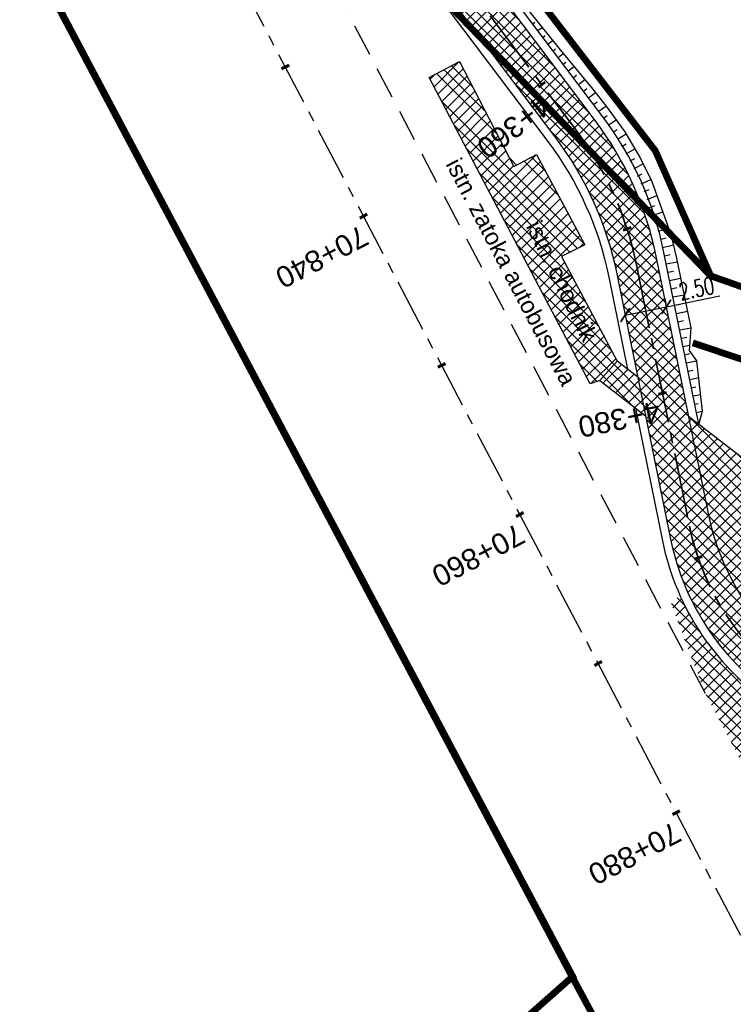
# Model space of a CAD drawing. Header units: metres. Extents: x 7529682 to 7533751, y 5721195 to 5727842.
# Tile 4 of 210: x 7531718 to 7531760, y 5723894 to 5723952. Entities that reach past the tile are written whole.
import ezdxf

# ---------------------------------------------------------------- set-up
doc = ezdxf.new("R2010")
doc.units = ezdxf.units.M
doc.header["$PDMODE"] = 1
doc.header["$PDSIZE"] = 0.3
for name, pattern in [('817-dzialki-09-05-04$0$HIDDEN', [0.375, 0.25, -0.125]), ('ACAD_ISO05W100', [33, 24, -3, 0, -3, 0, -3]), ('CENTER', [50.800000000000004, 31.75, -6.35, 6.35, -6.35]), ('CENTER2', [28.575000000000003, 19.05, -3.175, 3.175, -3.175]), ('HIDDEN', [9.524999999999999, 6.35, -3.175])]:
    doc.linetypes.add(name, pattern=pattern)
for name, color, linetype in [('C-DROGI-SYTUACJA', 7, 'Continuous'), ('C-DROGI-SYTUACJA-ETYKIETY', 7, 'Continuous'), ('D-hatch-chodniki', 221, 'Continuous'), ('D-hatch-zieleńce', 102, 'Continuous'), ('D-pobocza', 60, 'Continuous'), ('D-rowy', 160, 'Continuous'), ('D-skarpa', 2, 'Continuous'), ('D-skarpa-kreskowanie', 2, 'Continuous'), ('D-wymiary', 1, 'Continuous')]:
    doc.layers.add(name, color=color, linetype=linetype)
for name, color, linetype, lineweight, true_color in [('D-ewidencja-numery', 7, 'Continuous', 50, 0x40ff00), ('D-hatch-ciag-pieszo-rowerowy', 7, 'Continuous', 13, 0xff9f80), ('D-LR-etap-III', 7, '817-dzialki-09-05-04$0$HIDDEN', 50, 0x00008f)]:
    doc.layers.add(name, color=color, linetype=linetype, lineweight=lineweight, true_color=true_color)
for name, color, linetype, lineweight in [('D-krawędzie', 3, 'Continuous', 30), ('D-obrzeża', 2, 'Continuous', 30), ('D-opisy', 2, 'Continuous', 30), ('D-oś', 10, 'CENTER', 30), ('D-pas-drogowy', 7, 'ACAD_ISO05W100', 50)]:
    doc.layers.add(name, color=color, linetype=linetype, lineweight=lineweight)
doc.layers.add('poprzeczki', color=7, linetype='Continuous', true_color=0x0000c7)
doc.styles.add('DIMTEXT', font='simplex.shx', dxfattribs={"width": 0.7})
doc.styles.get("Standard").update_dxf_attribs({"font": 'arial.ttf'})
doc.dimstyles.new('500', dxfattribs={"dimtxt": 1, "dimasz": 0.6999999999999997, "dimexe": 0.2, "dimexo": 0.5, "dimgap": 0.2, "dimtad": 1, "dimrnd": 0.005, "dimzin": 0, "dimdsep": 46, "dimtxsty": 'DIMTEXT', "dimblk": 'ARCHTICK', "dimcen": 0, "dimclrd": 256, "dimclre": 256, "dimclrt": 2, "dimadec": 5, "dimazin": 0, "dimtfac": 1, "dimtofl": 0, "dimtmove": 0, "dimatfit": 3, "dimfxl": 1, "dimtolj": 1, "dimtzin": 0, "dimlwd": -1, "dimlwe": -1, "dimarcsym": 0})
pattern_1 = [(45, (0, 0), (-0.3367596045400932, 0.3367596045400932), []), (135, (0, 0), (-0.3367596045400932, -0.3367596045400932), [])]

# ---------------------------------------------------------------- blocks, each defined once
blk = doc.blocks.new('AeccTickLine')
at = {"color": 0, "linetype": 'ByBlock', "lineweight": -2}
blk.add_line((0, 1), (-3.673819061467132e-16, -1), dxfattribs=at)
blk = doc.blocks.new('_ArchTick')
at = {"color": 0, "linetype": 'ByBlock', "const_width": 0.15}
blk.add_lwpolyline([(-0.5, -0.5), (0.5, 0.5)], dxfattribs=at)
blk = doc.blocks.new('*D91')
at = {"layer": 'D-wymiary', "linetype": 'ByBlock', "transparency": 16777216}
for p, q in [((7531755.954476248, 5723935.422690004), (7531756.014193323, 5723935.128693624)), ((7531756.054004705, 5723934.932696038), (7531759.222632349, 5723935.576313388)), ((7531753.50450642, 5723934.925047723), (7531753.564223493, 5723934.631051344)), ((7531753.604034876, 5723934.435053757), (7531756.054004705, 5723934.932696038))]:
    blk.add_line(p, q, dxfattribs=at)
at = {"layer": 'Defpoints', "color": 0, "linetype": 'ByBlock', "transparency": 16777216}
for p in [(7531753.604034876, 5723934.435053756), (7531756.054004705, 5723934.932696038), (7531756.054004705, 5723934.932696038)]:
    blk.add_point(p, dxfattribs=at)
at = {"layer": 'D-wymiary', "linetype": 'ByBlock', "transparency": 16777216, "xscale": 0.6999999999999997, "yscale": 0.6999999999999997, "zscale": 0.6999999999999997}
for p, rotation in [((7531756.054004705, 5723934.932696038), 11.48181524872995), ((7531753.604034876, 5723934.435053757), 191.4818152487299)]:
    blk.add_blockref('_ArchTick', p, dxfattribs=dict(at, rotation=rotation))
at = {"layer": 'D-wymiary', "color": 2, "linetype": 'ByBlock', "transparency": 16777216, "insert": (7531757.841974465, 5723936.010166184), "char_height": 1, "attachment_point": 5, "rotation": 11.481815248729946, "style": 'DIMTEXT'}
blk.add_mtext('\\A1;2.50', dxfattribs=at)

msp = doc.modelspace()

# ---------------------------------------------------------------- hatches: boundary and pattern name
at = {"layer": 'D-hatch-chodniki', "true_color": 0x6e6e6e}
h = msp.add_hatch(dxfattribs=at)
h.set_pattern_fill('ANSI37', color=8, scale=0.15, style=0)
h.set_pattern_definition(pattern_1)
h.paths.add_polyline_path([(7531752.09, 5723930.54), (7531753.12, 5723931.7), (7531749.82, 5723937.91), (7531751.21, 5723938.61), (7531748.33, 5723943.96), (7531747, 5723943.26), (7531743.769999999, 5723949.5), (7531741.96, 5723948.55), (7531741.958697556, 5723948.549316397), (7531751.519999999, 5723930.35)])
at = {"layer": 'D-hatch-chodniki'}
h = msp.add_hatch(dxfattribs=at)
h.set_pattern_fill('ANSI37', color=256, scale=0.15, style=0)
h.set_pattern_definition(pattern_1)
h.paths.add_polyline_path([(7531754.352047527, 5723930.752471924), (7531753.12, 5723931.7), (7531752.09, 5723930.54), (7531754.818989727, 5723928.453643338)])
at = {"layer": 'D-hatch-ciag-pieszo-rowerowy'}
h = msp.add_hatch(dxfattribs=at)
h.set_pattern_fill('ANSI37', color=256, scale=0.15, style=0)
h.set_pattern_definition(pattern_1)
h.paths.add_polyline_path([(7531754.352047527, 5723930.752471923), (7531754.818989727, 5723928.453643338), (7531757.839022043, 5723926.144779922), (7531757.375388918, 5723928.427317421)])
h.paths.add_polyline_path([(7531731.714514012, 5723966.987520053), (7531733.968355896, 5723968.068213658), (7531731.88503071, 5723972.032321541), (7531724.978602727, 5723985.1787061), (7531720.608718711, 5723993.496779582), (7531717.725285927, 5723993.613384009), (7531728.065759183, 5723973.930294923)])
h = msp.add_hatch(dxfattribs=at)
h.set_pattern_fill('ANSI37', color=256, scale=0.15, style=0)
h.set_pattern_definition(pattern_1)
h.paths.add_polyline_path([(7531742.139793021, 5723956.760110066, 0.04859652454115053), (7531739.516334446, 5723959.616805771), (7531737.42308268, 5723961.493172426, -0.08906008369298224), (7531733.076127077, 5723967.067314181), (7531732.83519037, 5723967.524872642), (7531731.714514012, 5723966.987520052), (7531732.083020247, 5723966.286334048, 0.08926204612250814), (7531736.437438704, 5723960.698005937), (7531738.591307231, 5723958.76730312, -0.04859652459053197), (7531741.214765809, 5723955.910607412), (7531749.478981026, 5723944.943053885, -0.1118001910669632), (7531753.105729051, 5723936.888290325), (7531754.352047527, 5723930.752471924), (7531755.863718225, 5723929.589894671), (7531754.274373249, 5723937.41448553, 0.1118001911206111), (7531750.647625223, 5723945.469249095)])
h.paths.add_polyline_path([(7531743.064820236, 5723957.609612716, 0.04859652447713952), (7531740.441361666, 5723960.466308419), (7531738.436547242, 5723962.263400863, -0.08926204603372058), (7531734.082128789, 5723967.851728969), (7531733.9683559, 5723968.068213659), (7531732.83519037, 5723967.524872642), (7531733.076127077, 5723967.067314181, 0.08906008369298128), (7531737.42308268, 5723961.493172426), (7531739.516334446, 5723959.616805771, -0.04859652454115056), (7531742.139793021, 5723956.760110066), (7531750.647625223, 5723945.469249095, -0.1118001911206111), (7531754.274373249, 5723937.41448553), (7531755.863718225, 5723929.589894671), (7531757.375388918, 5723928.427317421), (7531755.443017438, 5723937.940680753, 0.1118001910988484), (7531751.816269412, 5723945.995444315)])
h = msp.add_hatch(dxfattribs=at)
h.set_pattern_fill('ANSI37', color=256, scale=0.15, style=0)
h.set_pattern_definition(pattern_1)
h.paths.add_polyline_path([(7531771.440016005, 5723908.920981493), (7531768.694719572, 5723910.709025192), (7531776.05, 5723897.899999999, 0.05845290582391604), (7531779.209856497, 5723899.329744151, 0.01148852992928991), (7531779.63, 5723899.619999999), (7531779.17, 5723900.36), (7531775.24, 5723902.28)])
h.paths.add_polyline_path([(7531777.818070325, 5723904.766880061), (7531771.440016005, 5723908.920981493), (7531775.24, 5723902.28), (7531779.17, 5723900.36), (7531779.642327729, 5723899.600168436, 0.0259999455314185), (7531780.89415394, 5723900.508946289), (7531779.425246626, 5723903.067009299, 0.1186133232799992)])
h.paths.add_polyline_path([(7531768.694719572, 5723910.709025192), (7531765.060392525, 5723913.076104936, -0.2009158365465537), (7531758.546985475, 5723922.65936657), (7531757.839022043, 5723926.144779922), (7531754.818989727, 5723928.453643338), (7531756.305395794, 5723921.135836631, 0.2009158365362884), (7531762.818802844, 5723911.552574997), (7531767.399102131, 5723908.569372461, -0.1186133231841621), (7531773.827807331, 5723901.769889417)])
at = {"layer": 'D-hatch-zieleńce'}
h = msp.add_hatch(dxfattribs=at)
h.set_pattern_fill('ANSI37', color=256, scale=0.15, style=0)
h.set_pattern_definition(pattern_1)
h.paths.add_polyline_path([(7531762.559999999, 5723924.44), (7531757.375388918, 5723928.42731742), (7531758.546985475, 5723922.659366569, 0.2009158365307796), (7531765.060392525, 5723913.076104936), (7531771.440016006, 5723908.920981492), (7531770.217381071, 5723911.057699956), (7531768.457671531, 5723914.133028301), (7531764.930667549, 5723920.29694062)])
h = msp.add_hatch(dxfattribs=at)
h.set_pattern_fill('ANSI37', color=256, scale=0.15, style=0)
h.set_pattern_definition(pattern_1)
h.paths.add_polyline_path([(7531767.126221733, 5723908.150401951), (7531762.545922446, 5723911.133604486, -0.1444716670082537), (7531756.849707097, 5723917.807293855), (7531756.345024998, 5723917.293551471), (7531757.203932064, 5723914.9877325), (7531758.38, 5723911.96), (7531762.07, 5723904.95), (7531764.701193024, 5723901.632652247), (7531765.534786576, 5723900.71437681), (7531765.925407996, 5723900.422346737), (7531768.469999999, 5723898.52), (7531768.874576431, 5723898.382271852), (7531770.82, 5723897.72), (7531771.668951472, 5723897.66540505), (7531772.744661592, 5723897.59622755), (7531773.929999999, 5723897.52), (7531775.55928502, 5723897.750484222), (7531773.394209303, 5723901.520905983, 0.118613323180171)])

# ---------------------------------------------------------------- linework, layer by layer
at = {"layer": 'C-DROGI-SYTUACJA', "color": 10, "linetype": 'CENTER2', "lineweight": 35, "ltscale": 0.2}
msp.add_lwpolyline([(7531614.256663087, 5724194.442743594, -0.04259237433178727), (7531617.002724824, 5724190.14299819), (7531641.086772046, 5724144.244027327, -0.04226225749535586), (7531643.052354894, 5724139.578765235), (7531645.974061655, 5724130.590306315, 0.04489876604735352), (7531648.087837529, 5724125.646197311), (7531669.362691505, 5724086.1178688), (7531687.570882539, 5724053.485485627), (7531733.076127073, 5723967.06731419, 0.08906008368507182), (7531737.423082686, 5723961.49317242), (7531739.516334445, 5723959.616805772, -0.04859652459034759), (7531742.139793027, 5723956.760110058), (7531750.647625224, 5723945.469249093, -0.1118001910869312), (7531754.274373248, 5723937.414485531), (7531757.426190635, 5723921.897601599, 0.2009158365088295), (7531763.939597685, 5723912.314339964), (7531771.973882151, 5723907.081516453, -0.1312281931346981), (7531777.150318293, 5723901.326672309), (7531783.375044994, 5723889.119926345)], format="xyb", dxfattribs=at)
at = {"layer": 'D-ewidencja-numery', "color": 12, "ltscale": 15, "true_color": 0xc70000}
msp.add_lwpolyline([(7531477.292992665, 5724465.831467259), (7531500.996290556, 5724421.112506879), (7531512.121834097, 5724400.549045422), (7531513.78163794, 5724396.757451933), (7531526.32, 5724379.39), (7531566.783642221, 5724302.73628205), (7531612.277141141, 5724225.610079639), (7531620.492868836, 5724210.547642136), (7531631.578040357, 5724196.257865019), (7531653.484221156, 5724152.433527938), (7531661.150970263, 5724128.493551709), (7531673.881448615, 5724101.186377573), (7531684.690667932, 5724081.184137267), (7531699.212076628, 5724051.170357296), (7531704.034088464, 5724040.583605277), (7531703.912935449, 5724037.170021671), (7531736.419851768, 5723969.232086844), (7531738.285051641, 5723967.699360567), (7531742.180915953, 5723962.34642834), (7531744.286141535, 5723958.615526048), (7531755.393260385, 5723944.192617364), (7531758.690000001, 5723936.76), (7531758.690000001, 5723936.76)], dxfattribs=at)
at = {"layer": 'D-krawędzie', "linetype": 'HIDDEN', "ltscale": 0.3, "flags": 128}
msp.add_lwpolyline([(7531758.38, 5723911.96), (7531735.13, 5723956.19)], dxfattribs=at)
at = {"layer": 'D-krawędzie', "color": 7, "ltscale": 0.3, "flags": 128}
for points in [[(7531741.96, 5723948.55), (7531743.769999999, 5723949.5), (7531747, 5723943.26), (7531748.33, 5723943.96), (7531751.21, 5723938.61), (7531749.82, 5723937.91), (7531753.12, 5723931.7)], [(7531752.09, 5723930.54), (7531751.519999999, 5723930.35), (7531741.958697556, 5723948.549316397)], [(7531752.09, 5723930.54), (7531753.12, 5723931.7)]]:
    msp.add_lwpolyline(points, dxfattribs=at)
at = {"layer": 'D-krawędzie', "ltscale": 0.3, "flags": 128}
msp.add_lwpolyline([(7531757.375388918, 5723928.42731742), (7531762.559999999, 5723924.44), (7531764.930667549, 5723920.29694062), (7531768.457671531, 5723914.133028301), (7531770.217381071, 5723911.057699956), (7531771.440016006, 5723908.920981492)], dxfattribs=at)
at = {"layer": 'D-LR-etap-III', "ltscale": 10, "flags": 128}
msp.add_lwpolyline([(7531750.474471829, 5723895.103125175, 0.4, 0.4, 0), (7531750.505, 5723895.13, 0.4, 0.4, 0), (7531682.71, 5724022.92, 0.4, 0.4, 0), (7531619.177023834, 5724147.203692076, 0.4, 0.4, 0), (7531592.308960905, 5724198.48863389, 0.4, 0.4, 0), (7531553.263875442, 5724272.918564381, 0.4, 0.4, 0), (7531504.019999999, 5724366.79, 0.4, 0.4, 0), (7531482.09, 5724407.62, 0.4, 0.4, 0), (7531412.350402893, 5724541.182759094, 0.4, 0.4, 0), (7531388.463669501, 5724586.929768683, 0.4, 0.4, 0), (7531345.12, 5724669.94, 0.4, 0.4, 0), (7531127.66, 5725081.67, 0.4, 0.4, 0), (7531059.253139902, 5725211.040795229, 0.4, 0.4, 0), (7531008.007244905, 5725307.953830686, 0.4, 0.4, 0), (7530964.181635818, 5725390.835555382, 0.4, 0.4, 0), (7530914.557354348, 5725484.683561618, 0.4, 0.4, 0), (7530865.243241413, 5725577.493975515, 0.4, 0.4, 0), (7530840.085257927, 5725624.058651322, 0.4, 0.4, 0), (7530802.559525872, 5725694.924584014, 0.4, 0.4, 0), (7530755.54, 5725787.51, 0.4, 0.4, 0), (7530708.717810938, 5725876.303221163, 0.4, 0.4, 0), (7530695.12, 5725902.09, 0.4, 0.4, 0), (7530642.91397006, 5726001.07839487, 0.4, 0.4, 0), (7530634.934723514, 5726016.146615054, 0.4, 0.4, 0), (7530610.820000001, 5726061.929999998, 0.4, 0.4, 0), (7530610.820000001, 5726061.929999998, 0.4, 0.4, 0), (7530607.21, 5726063.51, 0.4, 0.4, 0), (7530597.42, 5726080.68, 0.4, 0.4, 0), (7530591.16, 5726088.44, 0.4, 0.4, 0), (7530581.28, 5726107.21, 0.4, 0.4, 0), (7530571.29, 5726130.56, 0.4, 0.4, 0), (7530549.554994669, 5726171.527317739, 0.4, 0.4, 0), (7530531.014309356, 5726206.473807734, 0.4, 0.4, 0), (7530516.461208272, 5726236.016618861, 0.4, 0.4, 0), (7530500.798929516, 5726266.141265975, 0.4, 0.4, 0), (7530491.349999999, 5726283.94, 0.4, 0.4, 0), (7530482.4, 5726303.41, 0.4, 0.4, 0), (7530482.4, 5726303.41, 0.4, 0.4, 0), (7530450.41, 5726357.28, 0.4, 0.4, 0), (7530397.759396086, 5726458.499907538, 0.4, 0.4, 0), (7530334.707815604, 5726583.664702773, 0.4, 0.4, 0), (7530303.939274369, 5726645.167943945, 0.4, 0.4, 0), (7530300.509779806, 5726651.777515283, 0.4, 0.4, 0), (7530289.213532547, 5726671.966724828, 0.4, 0.4, 0), (7530281.54, 5726685.57, 0.4, 0.4, 0), (7530261.37085633, 5726724.163374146, 0.4, 0.4, 0), (7530254.03, 5726738.21, 0.4, 0.4, 0), (7530197.219999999, 5726845.06, 0.4, 0.4, 0), (7530194.71, 5726849.15, 0.4, 0.4, 0), (7530195.92, 5726850.75, 0.4, 0.4, 0), (7530170.546669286, 5726892.961489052, 0.4, 0.4, 0), (7530143.174718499, 5726945.065838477, 0.4, 0.4, 0), (7530105.059999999, 5727018.32, 0.4, 0.4, 0), (7530100.059999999, 5727027.16, 0.4, 0.4, 0), (7530062.318670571, 5727099.625398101, 0.4, 0.4, 0), (7530015.378537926, 5727189.420463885, 0.4, 0.4, 0), (7529983.207960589, 5727250.206596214, 0.4, 0.4, 0), (7529953.284293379, 5727306.74720398, 0.4, 0.4, 0), (7529900.67053443, 5727406.15903814, 0.4, 0.4, 0), (7529890.630239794, 5727425.131178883, 0.4, 0.4, 0), (7529875.155383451, 5727454.426350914, 0.4, 0.4, 0), (7529857.560096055, 5727487.787346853, 0.4, 0.4, 0), (7529835.194401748, 5727530.19312405, 0.4, 0.4, 0), (7529811.740544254, 5727574.662079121, 0.4, 0.4, 0), (7529792.101859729, 5727611.922638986, 0.4, 0.4, 0), (7529768.066117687, 5727657.469613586, 0.4, 0.4, 0), (7529755.210566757, 5727682.131373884, 0.4, 0.4, 0), (7529753.309999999, 5727681.13, 0.4, 0.4, 0), (7529739.21, 5727707.77, 0.4, 0.4, 0), (7529735.394745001, 5727711.251990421, 0.4, 0.4, 0), (7529725.42, 5727730.2, 0.4, 0.4, 0), (7529723.55, 5727729.88, 0.4, 0.4, 0), (7529695.566668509, 5727782.932080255, 0.4, 0.4, 0), (7529717.67971874, 5727794.024357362, 0.4, 0.4, 0), (7529736.274870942, 5727758.647400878, 0.4, 0.4, 0), (7529736.274870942, 5727758.647400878, 0.4, 0.4, 0), (7529744.511003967, 5727750.406106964, 0.4, 0.4, 0), (7529744.511003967, 5727750.406106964, 0.4, 0.4, 0), (7529750.282568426, 5727738.549848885, 0.4, 0.4, 0), (7529777.108510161, 5727687.569424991, 0.4, 0.4, 0), (7529796.51537536, 5727651.329932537, 0.4, 0.4, 0), (7529814.937945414, 5727616.793170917, 0.4, 0.4, 0), (7529839.006722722, 5727572.303976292, 0.4, 0.4, 0), (7529860.617626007, 5727532.509108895, 0.4, 0.4, 0), (7529882.348967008, 5727491.504261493, 0.4, 0.4, 0), (7529904.865139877, 5727449.096370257, 0.4, 0.4, 0), (7529920.747384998, 5727418.884773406, 0.4, 0.4, 0), (7529946.676504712, 5727368.547487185, 0.4, 0.4, 0), (7529972.024701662, 5727320.573310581, 0.4, 0.4, 0), (7529987.740014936, 5727290.153392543, 0.4, 0.4, 0), (7529996.497385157, 5727273.661630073, 0.4, 0.4, 0), (7530017.541471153, 5727234.202689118, 0.4, 0.4, 0), (7530033.053657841, 5727204.864166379, 0.4, 0.4, 0), (7530051.622983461, 5727170.222745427, 0.4, 0.4, 0), (7530069.276612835, 5727137.015751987, 0.4, 0.4, 0), (7530089.385386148, 5727097.533639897, 0.4, 0.4, 0), (7530109.712512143, 5727060.746615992, 0.4, 0.4, 0), (7530136.769722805, 5727011.640131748, 0.4, 0.4, 0), (7530162.446686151, 5726962.743777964, 0.4, 0.4, 0), (7530187.674104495, 5726916.992101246, 0.4, 0.4, 0), (7530207.820739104, 5726879.335323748, 0.4, 0.4, 0), (7530230.625609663, 5726834.518686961, 0.4, 0.4, 0), (7530262.288093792, 5726776.61832811, 0.4, 0.4, 0), (7530277.509672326, 5726760.213143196, 0.4, 0.4, 0), (7530286.036865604, 5726744.106684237, 0.4, 0.4, 0), (7530288.097472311, 5726735.884066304, 0.4, 0.4, 0), (7530290.393870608, 5726725.046963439, 0.4, 0.4, 0), (7530296.17664807, 5726713.582980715, 0.4, 0.4, 0), (7530302.726195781, 5726701.18226779, 0.4, 0.4, 0), (7530325.685047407, 5726657.466383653, 0.4, 0.4, 0), (7530343.243978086, 5726623.648592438, 0.4, 0.4, 0), (7530360.229820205, 5726591.746871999, 0.4, 0.4, 0), (7530383.20855044, 5726548.059469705, 0.4, 0.4, 0), (7530406.017875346, 5726503.605514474, 0.4, 0.4, 0), (7530427.464919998, 5726462.620289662, 0.4, 0.4, 0), (7530447.9278544, 5726424.388014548, 0.4, 0.4, 0), (7530471.126878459, 5726379.920667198, 0.4, 0.4, 0), (7530490.501003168, 5726343.033350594, 0.4, 0.4, 0), (7530509.499458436, 5726306.733076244, 0.4, 0.4, 0), (7530529.890269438, 5726267.244072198, 0.4, 0.4, 0), (7530543.852446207, 5726238.990319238, 0.4, 0.4, 0), (7530554.808897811, 5726218.943990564, 0.4, 0.4, 0), (7530559.027108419, 5726212.223286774, 0.4, 0.4, 0), (7530563.060988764, 5726206.409670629, 0.4, 0.4, 0), (7530566.93354971, 5726200.463543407, 0.4, 0.4, 0), (7530569.771022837, 5726194.901501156, 0.4, 0.4, 0), (7530571.47319415, 5726191.282350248, 0.4, 0.4, 0), (7530572.839142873, 5726188.024533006, 0.4, 0.4, 0), (7530575.295071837, 5726182.034664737, 0.4, 0.4, 0), (7530579.736851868, 5726173.306070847, 0.4, 0.4, 0), (7530583.3, 5726167.41, 0.4, 0.4, 0), (7530593.4, 5726163.33, 0.4, 0.4, 0), (7530598.618375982, 5726155.264489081, 0.4, 0.4, 0), (7530608.258304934, 5726140.497132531, 0.4, 0.4, 0), (7530603.269999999, 5726136.83, 0.4, 0.4, 0), (7530606.53, 5726131.84, 0.4, 0.4, 0), (7530604.239057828, 5726124.21679044, 0.4, 0.4, 0), (7530605.847136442, 5726121.630127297, 0.4, 0.4, 0), (7530608.971611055, 5726116.164124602, 0.4, 0.4, 0), (7530618.114293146, 5726097.791111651, 0.4, 0.4, 0), (7530651.213125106, 5726034.959524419, 0.4, 0.4, 0), (7530670.243741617, 5725998.61095082, 0.4, 0.4, 0), (7530698.075474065, 5725945.952624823, 0.4, 0.4, 0), (7530716.505955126, 5725911.3051464, 0.4, 0.4, 0), (7530735.223454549, 5725875.667401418, 0.4, 0.4, 0), (7530752.504235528, 5725842.154920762, 0.4, 0.4, 0), (7530778.310652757, 5725793.501254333, 0.4, 0.4, 0), (7530797.499961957, 5725756.381811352, 0.4, 0.4, 0), (7530812.518974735, 5725728.28874362, 0.4, 0.4, 0), (7530820.039295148, 5725713.160404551, 0.4, 0.4, 0), (7530822.422446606, 5725710.193574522, 0.4, 0.4, 0), (7530833.154893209, 5725688.800634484, 0.4, 0.4, 0), (7530849.629354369, 5725656.158601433, 0.4, 0.4, 0), (7530867.98290276, 5725621.963939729, 0.4, 0.4, 0), (7530872.629809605, 5725612.88760475, 0.4, 0.4, 0), (7530880.354488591, 5725597.594500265, 0.4, 0.4, 0), (7530883.839446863, 5725593.389159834, 0.4, 0.4, 0), (7530891.782113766, 5725587.763349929, 0.4, 0.4, 0), (7530895.038670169, 5725584.280746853, 0.4, 0.4, 0), (7530897.033644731, 5725580.941110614, 0.4, 0.4, 0), (7530900.951646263, 5725579.945856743, 0.4, 0.4, 0), (7530904.80970798, 5725571.977328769, 0.4, 0.4, 0), (7530903.682362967, 5725568.566434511, 0.4, 0.4, 0), (7530908.900614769, 5725558.844845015, 0.4, 0.4, 0), (7530910.252030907, 5725545.671606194, 0.4, 0.4, 0), (7530912.872986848, 5725538.645543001, 0.4, 0.4, 0), (7530945.278171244, 5725478.464284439, 0.4, 0.4, 0), (7530959.692318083, 5725450.24628822, 0.4, 0.4, 0), (7531002.82670893, 5725368.192370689, 0.4, 0.4, 0), (7531044.703532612, 5725290.314293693, 0.4, 0.4, 0), (7531064.098839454, 5725253.212562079, 0.4, 0.4, 0), (7531083.010253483, 5725216.677517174, 0.4, 0.4, 0), (7531113.013137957, 5725158.465613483, 0.4, 0.4, 0), (7531137.364304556, 5725113.07076138, 0.4, 0.4, 0), (7531150.830830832, 5725086.711759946, 0.4, 0.4, 0), (7531159.745663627, 5725076.640848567, 0.4, 0.4, 0), (7531166.309999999, 5725074.58, 0.4, 0.4, 0), (7531172.29, 5725062.58, 0.4, 0.4, 0), (7531170.589828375, 5725055.605912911, 0.4, 0.4, 0), (7531173.732823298, 5725044.080706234, 0.4, 0.4, 0), (7531215.342008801, 5724964.859648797, 0.4, 0.4, 0), (7531238.054496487, 5724921.684649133, 0.4, 0.4, 0), (7531262.389821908, 5724875.282876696, 0.4, 0.4, 0), (7531295.587160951, 5724811.265731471, 0.4, 0.4, 0), (7531348.487908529, 5724712.362812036, 0.4, 0.4, 0), (7531363.740817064, 5724682.68394264, 0.4, 0.4, 0), (7531366.986905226, 5724675.865317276, 0.4, 0.4, 0), (7531382.541261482, 5724646.110625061, 0.4, 0.4, 0), (7531401.299165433, 5724610.874551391, 0.4, 0.4, 0), (7531428.964837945, 5724558.862274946, 0.4, 0.4, 0), (7531449.111202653, 5724520.397801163, 0.4, 0.4, 0), (7531477.292992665, 5724465.831467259, 0.4, 0.4, 0), (7531500.996290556, 5724421.112506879, 0.4, 0.4, 0), (7531512.121834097, 5724400.549045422, 0.4, 0.4, 0), (7531513.78163794, 5724396.757451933, 0.4, 0.4, 0), (7531526.32, 5724379.39, 0.4, 0.4, 0), (7531566.783642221, 5724302.73628205, 0.4, 0.4, 0), (7531612.277141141, 5724225.610079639, 0.4, 0.4, 0), (7531620.492868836, 5724210.547642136, 0.4, 0.4, 0), (7531631.578040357, 5724196.257865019, 0.4, 0.4, 0), (7531653.484221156, 5724152.433527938, 0.4, 0.4, 0), (7531661.150970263, 5724128.493551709, 0.4, 0.4, 0), (7531673.881448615, 5724101.186377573, 0.4, 0.4, 0), (7531684.690667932, 5724081.184137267, 0.4, 0.4, 0), (7531699.212076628, 5724051.170357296, 0.4, 0.4, 0), (7531704.034088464, 5724040.583605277, 0.4, 0.4, 0), (7531704.034088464, 5724040.583605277, 0.4, 0.4, 0), (7531703.912935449, 5724037.170021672, 0.4, 0.4, 0), (7531736.419851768, 5723969.232086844, 0.4, 0.4, 0), (7531738.285051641, 5723967.699360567, 0.4, 0.4, 0), (7531742.180915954, 5723962.346428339, 0.4, 0.4, 0), (7531744.286141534, 5723958.615526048, 0.4, 0.4, 0), (7531755.393260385, 5723944.192617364, 0.4, 0.4, 0), (7531758.69, 5723936.76, 0.4, 0.4, 0), (7531780.08, 5723929.25, 0.4, 0.4, 0), (7531792.611989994, 5723906.337708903, 0.4, 0.4, 0), (7531792.611989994, 5723906.337708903, 0.4, 0.4, 0), (7531756.962094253, 5723883.055323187, 0.4, 0.4, 0), (7531750.46, 5723895.130000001, 0.4, 0.4, 0), (7531750.46, 5723895.130000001, 0, 0, 0)], format="xyseb", dxfattribs=at)
at = {"layer": 'D-obrzeża'}
for points in [[(7531780.89415394, 5723900.508946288), (7531779.425246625, 5723903.067009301, 0.1186133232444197), (7531777.818070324, 5723904.766880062), (7531765.060392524, 5723913.076104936, -0.2009158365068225), (7531758.546985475, 5723922.659366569), (7531755.443017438, 5723937.940680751, 0.1118001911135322), (7531751.816269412, 5723945.995444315), (7531743.064820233, 5723957.609612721, 0.0485965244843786), (7531740.441361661, 5723960.466308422), (7531738.436547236, 5723962.263400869, -0.08926204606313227), (7531734.082128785, 5723967.851728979), (7531731.88503071, 5723972.032321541), (7531724.978602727, 5723985.1787061), (7531714.804138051, 5724004.545797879), (7531709.33827834, 5724014.950060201), (7531701.035182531, 5724030.73296927), (7531692.33344085, 5724047.229767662), (7531688.667872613, 5724054.084851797), (7531683.179854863, 5724063.917550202), (7531670.458906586, 5724086.71862006), (7531649.906948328, 5724124.903820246, -0.04489876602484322), (7531647.969320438, 5724129.435920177), (7531644.774618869, 5724139.264231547)], [(7531732.083020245, 5723966.286334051, 0.08926204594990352), (7531736.437438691, 5723960.698005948), (7531738.591307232, 5723958.767303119, -0.04859652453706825), (7531741.214765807, 5723955.910607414), (7531749.478981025, 5723944.943053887, -0.1118001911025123), (7531753.105729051, 5723936.888290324), (7531756.305395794, 5723921.13583663, 0.2009158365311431), (7531762.818802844, 5723911.552574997), (7531767.399102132, 5723908.56937246, -0.1186133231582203), (7531773.827807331, 5723901.769889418), (7531776.050000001, 5723897.9)]]:
    msp.add_lwpolyline(points, format="xyb", dxfattribs=at)
at = {"layer": 'D-obrzeża', "linetype": 'ByBlock'}
msp.add_lwpolyline([(7531754.352047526, 5723930.752471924), (7531753.12, 5723931.7), (7531752.09, 5723930.54), (7531754.818989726, 5723928.453643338)], dxfattribs=at)
at = {"layer": 'D-oś', "ltscale": 0.1}
msp.add_lwpolyline([(7531812.380848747, 5723798.616780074), (7531655.397024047, 5724097.899918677), (7531637.916099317, 5724130.379189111), (7531626.885633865, 5724151.399455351), (7531613.784040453, 5724176.372042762), (7531606.905700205, 5724189.474794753), (7531588.276149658, 5724224.921883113), (7531566.751706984, 5724265.952329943), (7531554.126292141, 5724290.034803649), (7531528.890461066, 5724338.207443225), (7531488.682972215, 5724414.901138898), (7531465.30154836, 5724459.447768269)], dxfattribs=at)
at = {"layer": 'D-pas-drogowy', "ltscale": 0.2, "flags": 128}
msp.add_lwpolyline([(7531633.018560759, 5724182.834272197, 0.4, 0.4, 0), (7531617.558899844, 5724211.608162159, 0.4, 0.4, 0), (7531566.783642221, 5724302.73628205, 0.4, 0.4, 0), (7531538.419082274, 5724356.469679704, 0.4, 0.4, 0), (7531526.32, 5724379.39, 0.4, 0.4, 0), (7531516.102085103, 5724393.607319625, 0.4, 0.4, 0.001485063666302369), (7531513.78037409, 5724396.837773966, 0.4, 0.4, 0), (7531501.87, 5724413.41, 0.4, 0.4, 0), (7531474.926107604, 5724464.507896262, 0.4, 0.4, 0), (7531446.200436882, 5724518.992313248, 0.4, 0.4, 0), (7531424.962185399, 5724559.262257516, 0.4, 0.4, 0), (7531398.444460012, 5724609.565801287, 0.4, 0.4, 0), (7531379.647455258, 5724645.216004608, 0.4, 0.4, 0), (7531365.23, 5724672.56, 0.4, 0.4, 0), (7531341.305752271, 5724717.915356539, 0.4, 0.4, 0), (7531312.899996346, 5724771.788898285, 0.4, 0.4, 0), (7531292.590923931, 5724810.306502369, 0.4, 0.4, 0), (7531259.391619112, 5724873.271351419, 0.4, 0.4, 0), (7531233.740401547, 5724921.922582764, 0.4, 0.4, 0), (7531203.072738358, 5724980.092044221, 0.4, 0.4, 0), (7531173.471398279, 5725036.225177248, 0.4, 0.4, 0), (7531168.269999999, 5725046.09, 0.4, 0.4, 0), (7531172.29, 5725062.58, 0.4, 0.4, 0), (7531166.309999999, 5725074.58, 0.4, 0.4, 0), (7531150.32, 5725079.6, 0.4, 0.4, 0), (7531141.5, 5725096.43, 0.4, 0.4, 0), (7531109.311735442, 5725157.814415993, 0.4, 0.4, 0), (7531086.641300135, 5725201.047918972, 0.4, 0.4, 0), (7531059.198258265, 5725253.383662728, 0.4, 0.4, 0), (7531028.206828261, 5725312.48946212, 0.4, 0.4, 0), (7530999.104694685, 5725367.990143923, 0.4, 0.4, 0), (7530956.247527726, 5725449.724815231, 0.4, 0.4, 0), (7530924.397774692, 5725510.463768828, 0.4, 0.4, 0), (7530897.509999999, 5725561.74, 0.4, 0.4, 0), (7530894.46, 5725566.14, 0.4, 0.4, 0), (7530892.16, 5725570.49, 0.4, 0.4, 0), (7530869.362688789, 5725613.307018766, 0.4, 0.4, 0), (7530861.693971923, 5725627.704613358, 0.4, 0.4, 0), (7530852.74, 5725644.52, 0.4, 0.4, 0), (7530831.509999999, 5725684.2, 0.4, 0.4, 0), (7530811.13, 5725722.52, 0.4, 0.4, 0), (7530792.3476413, 5725757.940652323, 0.4, 0.4, 0), (7530768.03, 5725803.8, 0.4, 0.4, 0), (7530748.768542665, 5725840.178507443, 0.4, 0.4, 0), (7530727.7, 5725879.97, 0.4, 0.4, 0), (7530712.0981582, 5725909.54523909, 0.4, 0.4, 0), (7530693.644105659, 5725944.645156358, 0.4, 0.4, 0), (7530665.702224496, 5725997.538976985, 0.4, 0.4, 0), (7530641.759999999, 5726042.88, 0.4, 0.4, 0), (7530616.5, 5726091.48, 0.4, 0.4, 0), (7530604.628439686, 5726114.319880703, 0.4, 0.4, -0.007762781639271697), (7530602.5, 5726118.43, 0.4, 0.4, 0), (7530603.992037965, 5726123.394821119, 0.4, 0.4, 0), (7530606.53, 5726131.84, 0.4, 0.4, 0), (7530603.269999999, 5726136.83, 0.4, 0.4, 0), (7530593.775620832, 5726151.368713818, 0.4, 0.4, 0), (7530590.202637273, 5726156.84001263, 0.4, 0.4, 0), (7530583.3, 5726167.41, 0.4, 0.4, 0), (7530580.578343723, 5726170.427567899, 0.4, 0.4, 0), (7530575.849999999, 5726175.67, 0.4, 0.4, 0), (7530569.009999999, 5726186.66, 0.4, 0.4, 0), (7530562.555322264, 5726199.189409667, 0.4, 0.4, 0), (7530555.67, 5726211.39, 0.4, 0.4, 0), (7530548.29, 5726224.23, 0.4, 0.4, 0), (7530540.58, 5726237.71, 0.4, 0.4, 0), (7530532.679999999, 5726252.65, 0.4, 0.4, 0), (7530524.059999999, 5726269.35, 0.4, 0.4, 0), (7530502.82, 5726309.91, 0.4, 0.4, 0), (7530488.83, 5726336.63, 0.4, 0.4, 0), (7530466.03, 5726380.16, 0.4, 0.4, 0), (7530438.469999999, 5726432.77, 0.4, 0.4, 0), (7530424.53, 5726459.09, 0.4, 0.4, 0), (7530401.63, 5726502.97, 0.4, 0.4, 0), (7530383.38, 5726538.06, 0.4, 0.4, 0), (7530353.969999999, 5726593.52, 0.4, 0.4, 0), (7530338.469999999, 5726622.74, 0.4, 0.4, 0), (7530322.009999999, 5726653.88, 0.4, 0.4, 0), (7530297.54, 5726700.33, 0.4, 0.4, 0), (7530287.38, 5726719.6, 0.4, 0.4, 0), (7530285.94993921, 5726722.315508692, 0.4, 0.4, 0), (7530280.259999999, 5726733.12, 0.4, 0.4, 0), (7530266.73, 5726758.74, 0.4, 0.4, 0), (7530260.42, 5726770.47, 0.4, 0.4, 0), (7530253.25, 5726783.82, 0.4, 0.4, 0), (7530244.95, 5726799.33, 0.4, 0.4, 0), (7530239.389999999, 5726808.49, 0.4, 0.4, 0), (7530238.29, 5726807.9, 0.4, 0.4, 0), (7530218.11, 5726850.67, 0.4, 0.4, 0), (7530175.906646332, 5726928.168028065, 0.4, 0.4, 0), (7530096.679999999, 5727076.15, 0.4, 0.4, 0), (7530094.679999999, 5727079.89, 0.4, 0.4, 0), (7530064.59693469, 5727135.522637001, 0.4, 0.4, 0), (7530046.730970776, 5727168.8921561, 0.4, 0.4, 0), (7530025.803045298, 5727208.461374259, 0.4, 0.4, 0), (7530012.846501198, 5727232.979315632, 0.4, 0.4, 0), (7529994.15, 5727268.45, 0.4, 0.4, 0), (7529981.670868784, 5727291.93018666, 0.4, 0.4, 0), (7529949.889999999, 5727351.73, 0.4, 0.4, 0), (7529924.75, 5727399.03, 0.4, 0.4, 0), (7529915.515824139, 5727417.099754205, 0.4, 0.4, 0), (7529885.83, 5727475.19, 0.4, 0.4, 0), (7529862.559999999, 5727519.97, 0.4, 0.4, 0), (7529852.984923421, 5727538.191086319, 0.4, 0.4, 0), (7529836.513084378, 5727569.51130111, 0.4, 0.4, 0), (7529815.36890814, 5727609.140983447, 0.4, 0.4, 0), (7529792.795203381, 5727651.247499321, 0.4, 0.4, 0), (7529774.199114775, 5727685.858348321, 0.4, 0.4, 0), (7529746.966026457, 5727736.059440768, 0.4, 0.4, 0), (7529733.92, 5727757.62, 0.4, 0.4, 0), (7529708.607472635, 5727806.388536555, 0.4, 0.4, 0), (7529688.491967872, 5727796.344621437, 0.4, 0.4, 0), (7529723.55, 5727729.88, 0.4, 0.4, 0), (7529725.42, 5727730.2, 0.4, 0.4, 0), (7529735.38, 5727711.28, 0.4, 0.4, 0), (7529739.21, 5727707.77, 0.4, 0.4, 0), (7529753.309999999, 5727681.13, 0.4, 0.4, 0), (7529755.178396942, 5727682.114424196, 0.4, 0.4, 0), (7529792.101859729, 5727611.922638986, 0.4, 0.4, 0), (7529811.740544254, 5727574.662079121, 0.4, 0.4, 0), (7529835.194401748, 5727530.19312405, 0.4, 0.4, 0), (7529857.560096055, 5727487.787346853, 0.4, 0.4, 0), (7529875.155383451, 5727454.426350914, 0.4, 0.4, 0), (7529890.630239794, 5727425.131178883, 0.4, 0.4, 0), (7529900.67053443, 5727406.15903814, 0.4, 0.4, 0), (7529953.284293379, 5727306.74720398, 0.4, 0.4, 0), (7529983.207960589, 5727250.206596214, 0.4, 0.4, 0), (7530015.378537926, 5727189.420463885, 0.4, 0.4, 0), (7530062.318670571, 5727099.625398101, 0.4, 0.4, 0), (7530100.059999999, 5727027.16, 0.4, 0.4, 0), (7530105.059999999, 5727018.32, 0.4, 0.4, 0), (7530143.174718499, 5726945.065838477, 0.4, 0.4, 0), (7530170.546669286, 5726892.961489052, 0.4, 0.4, 0), (7530195.92, 5726850.75, 0.4, 0.4, 0), (7530194.71, 5726849.15, 0.4, 0.4, 0), (7530197.219999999, 5726845.06, 0.4, 0.4, 0), (7530254.03, 5726738.21, 0.4, 0.4, 0), (7530261.37085633, 5726724.163374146, 0.4, 0.4, 0), (7530281.54, 5726685.57, 0.4, 0.4, 0), (7530289.213532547, 5726671.966724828, 0.4, 0.4, 0), (7530300.509779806, 5726651.777515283, 0.4, 0.4, 0), (7530303.939274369, 5726645.167943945, 0.4, 0.4, 0), (7530334.707815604, 5726583.664702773, 0.4, 0.4, 0), (7530397.759396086, 5726458.499907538, 0.4, 0.4, 0), (7530450.41, 5726357.28, 0.4, 0.4, 0), (7530482.4, 5726303.41, 0.4, 0.4, 0), (7530483.687990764, 5726301.003383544, 0.4, 0.4, 0), (7530491.349999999, 5726283.94, 0.4, 0.4, 0), (7530512.67, 5726243.78, 0.4, 0.4, 0), (7530529.429999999, 5726209.46, 0.4, 0.4, 0), (7530571.29, 5726130.56, 0.4, 0.4, 0), (7530581.28, 5726107.21, 0.4, 0.4, 0), (7530591.16, 5726088.44, 0.4, 0.4, 0), (7530597.42, 5726080.68, 0.4, 0.4, 0), (7530607.21, 5726063.51, 0.4, 0.4, 0), (7530610.820000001, 5726061.929999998, 0.4, 0.4, 0), (7530634.934723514, 5726016.146615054, 0.4, 0.4, 0), (7530642.91397006, 5726001.07839487, 0.4, 0.4, 0), (7530695.12, 5725902.09, 0.4, 0.4, 0), (7530708.717810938, 5725876.303221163, 0.4, 0.4, 0), (7530755.54, 5725787.51, 0.4, 0.4, 0), (7530802.559525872, 5725694.924584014, 0.4, 0.4, 0), (7530840.085257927, 5725624.058651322, 0.4, 0.4, 0), (7530865.243241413, 5725577.493975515, 0.4, 0.4, 0), (7530914.557354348, 5725484.683561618, 0.4, 0.4, 0), (7530964.181635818, 5725390.835555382, 0.4, 0.4, 0), (7531008.007244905, 5725307.953830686, 0.4, 0.4, 0), (7531059.253139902, 5725211.040795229, 0.4, 0.4, 0), (7531127.66, 5725081.67, 0.4, 0.4, 0), (7531345.12, 5724669.94, 0.4, 0.4, 0), (7531388.463669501, 5724586.929768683, 0.4, 0.4, 0), (7531412.350402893, 5724541.182759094, 0.4, 0.4, 0), (7531482.09, 5724407.62, 0.4, 0.4, 0), (7531504.019999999, 5724366.79, 0.4, 0.4, 0), (7531519.374444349, 5724337.520497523, 0.4, 0.4, 0), (7531563.748815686, 5724252.931583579, 0.4, 0.4, 0), (7531602.175111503, 5724179.681224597, 0.4, 0.4, 0), (7531619.177023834, 5724147.203692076, 0.4, 0.4, 0), (7531625.038493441, 5724135.63500206, 0.4, 0.4, 0), (7531656.796442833, 5724073.31633882, 0.4, 0.4, 0), (7531675.12, 5724037.36, 0.4, 0.4, 0), (7531682.71, 5724022.92, 0.4, 0.4, 0), (7531705.565196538, 5723979.810545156, 0.4, 0.4, 0), (7531736.605941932, 5723921.261514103, 0.4, 0.4, 0), (7531750.46, 5723895.130000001, 0.4, 0.4, 0), (7531740.769999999, 5723886.56, 0.4, 0.4, 0), (7531732.86, 5723885, 0.4, 0.4, 0), (7531722.179999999, 5723887.77, 0.4, 0.4, 0), (7531729.87, 5723862.17, 0.4, 0.4, 0), (7531742.92, 5723861.93, 0.4, 0.4, 0), (7531763.71, 5723859.52, 0.4, 0.4, 0), (7531768.42, 5723854.12, 0.4, 0.4, 0), (7531787.42, 5723817.97, 0.4, 0.4, 0), (7531795.57, 5723809.82, 0.4, 0.4, 0), (7531816.346897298, 5723819.850397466, 0.4, 0.4, 0), (7531816.346897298, 5723819.850397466, 0.4, 0.4, 0), (7531805.059999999, 5723843.23, 0.4, 0.4, 0), (7531803.61, 5723886.23, 0.4, 0.4, 0), (7531803.61, 5723886.23, 0.4, 0.4, 0), (7531780.08, 5723929.25, 0.4, 0.4, 0), (7531758.69, 5723936.76, 0.4, 0.4, 0), (7531749.3590272, 5723946.412126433, 0.4, 0.4, 0), (7531742.71, 5723953.29, 0.4, 0.4, 0), (7531735.177368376, 5723967.877529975, 0.4, 0.4, 0), (7531722.37, 5723992.68, 0.4, 0.4, 0), (7531705.041669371, 5724030.885563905, 0.4, 0.4, 0), (7531699.469999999, 5724043.17, 0.4, 0.4, 0), (7531692.69, 5724058.11, 0.4, 0.4, 0), (7531679.672010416, 5724084.016803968, 0.4, 0.4, 0), (7531674.55, 5724094.21, 0.4, 0.4, 0), (7531666.633166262, 5724114.002855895, 0.4, 0.4, 0), (7531649, 5724153.82, 0.4, 0.4, 0), (7531641.49, 5724149.34, 0.4, 0.4, 0), (7531626.04, 5724179.34, 0.4, 0.4, 0), (7531633.03, 5724182.84, 0, 0, 0)], format="xyseb", dxfattribs=at)
at = {"layer": 'D-pobocza'}
for points in [[(7531757.980057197, 5723927.96228652), (7531755.910475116, 5723938.151158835, 0.1118001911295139), (7531752.283727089, 5723946.2059224), (7531743.434831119, 5723957.94941378, 0.04859652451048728), (7531740.811372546, 5723960.806109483), (7531738.837287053, 5723962.57565687, -0.08926204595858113), (7531734.482868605, 5723968.163984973), (7531732.327666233, 5723972.264859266), (7531725.421238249, 5723985.411243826), (7531715.246773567, 5724004.778335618), (7531709.78078018, 5724015.182852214), (7531701.477556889, 5724030.966003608), (7531692.775028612, 5724047.464293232), (7531689.106668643, 5724054.324598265), (7531683.616496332, 5724064.161156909), (7531670.897392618, 5724086.958920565), (7531650.347228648, 5724125.140786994, -0.04489876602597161), (7531648.444830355, 5724129.590485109), (7531645.223791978, 5724139.499820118)], [(7531734.424607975, 5723961.830809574), (7531739.672179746, 5723957.126946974), (7531749.011523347, 5723944.732575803, -0.1118001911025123), (7531752.638271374, 5723936.67781224), (7531753.747379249, 5723931.217502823)], [(7531754.214983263, 5723928.915416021), (7531755.815401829, 5723921.036308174, 0.2009158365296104), (7531762.545922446, 5723911.133604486), (7531767.126221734, 5723908.15040195, -0.1186133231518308), (7531773.394209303, 5723901.520905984), (7531775.616401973, 5723897.651016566)]]:
    msp.add_lwpolyline(points, format="xyb", dxfattribs=at)
at = {"layer": 'D-rowy', "linetype": 'HIDDEN', "ltscale": 0.1, "const_width": 0.4, "flags": 128}
msp.add_lwpolyline([(7531757.620304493, 5723932.785265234), (7531771.471611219, 5723928.125335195), (7531780.893729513, 5723926.192168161), (7531789.888662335, 5723926.223962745), (7531801.09088178, 5723927.440637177), (7531822.7188305, 5723937.988983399)], dxfattribs=at)
at = {"layer": 'D-skarpa', "linetype": 'Continuous'}
msp.add_lwpolyline([(7531747.869168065, 5723952.526424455), (7531749.746218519, 5723950.184473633), (7531751.663439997, 5723947.872792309), (7531752.479667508, 5723946.849720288), (7531753.580595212, 5723945.317037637), (7531754.514505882, 5723943.736276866), (7531755.184495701, 5723942.375901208), (7531756.327013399, 5723939.220272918), (7531756.640877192, 5723937.895174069), (7531757.501309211, 5723933.684503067), (7531757.404166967, 5723932.331328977), (7531757.839647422, 5723931.712385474), (7531758.1781472, 5723928.719879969), (7531757.987811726, 5723927.984466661), (7531757.99495652, 5723927.95082793)], dxfattribs=at)
at = {"layer": 'D-skarpa-kreskowanie', "linetype": 'Continuous'}
for p, q in [((7531748.121246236, 5723951.73000791, 109.9741930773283), (7531748.241650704, 5723951.820734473, 109.8736814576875)), ((7531748.422143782, 5723951.330682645, 109.9808491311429), (7531748.674896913, 5723951.5211359, 109.769855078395)), ((7531748.723041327, 5723950.93135738, 109.9875051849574), (7531748.85538999, 5723951.031084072, 109.8770227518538)), ((7531749.023938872, 5723950.532032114, 109.994161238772), (7531749.300580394, 5723950.740485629, 109.7632255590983)), ((7531749.324836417, 5723950.13270685, 110.0008172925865), (7531749.469129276, 5723950.241433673, 109.88036404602)), ((7531749.625733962, 5723949.733381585, 110.0074733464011), (7531749.930117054, 5723949.962738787, 109.7533794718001)), ((7531749.926631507, 5723949.33405632, 110.0141294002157), (7531750.088142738, 5723949.455757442, 109.8793025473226)), ((7531750.227529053, 5723948.934731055, 110.0207854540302), (7531750.569190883, 5723949.192178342, 109.7355719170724)), ((7531750.528426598, 5723948.53540579, 110.0274415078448), (7531750.708577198, 5723948.671151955, 109.8770548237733)), ((7531750.829324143, 5723948.136080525, 110.0340975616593), (7531751.208264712, 5723948.421617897, 109.7177643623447)), ((7531751.130221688, 5723947.736755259, 110.0407536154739), (7531751.329011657, 5723947.886546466, 109.8748071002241)), ((7531751.431119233, 5723947.337429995, 110.0474096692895), (7531751.842970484, 5723947.647766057, 109.7036031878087)), ((7531751.732016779, 5723946.938104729, 110.054065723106), (7531751.943467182, 5723947.097435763, 109.8775504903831)), ((7531752.032914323, 5723946.538779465, 110.0607217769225), (7531752.466864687, 5723946.865767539, 109.6984673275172)), ((7531752.317363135, 5723946.127596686, 110.06686601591), (7531752.541846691, 5723946.289116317, 109.8823575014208)), ((7531752.60110797, 5723945.715906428, 110.0729883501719), (7531753.065523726, 5723946.03410664, 109.697313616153)), ((7531752.884852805, 5723945.304216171, 110.0791106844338), (7531753.124918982, 5723945.460710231, 109.8879442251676)), ((7531753.158700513, 5723944.886296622, 110.08523299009), (7531753.653827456, 5723945.193082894, 109.6968052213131)), ((7531753.40716919, 5723944.452403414, 110.0913552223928), (7531753.66106065, 5723944.601750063, 109.8948170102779)), ((7531753.655637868, 5723944.018510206, 110.0974774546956), (7531754.176239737, 5723944.30883468, 109.6997532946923)), ((7531753.904106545, 5723943.584616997, 110.1035996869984), (7531754.170898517, 5723943.725456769, 109.9024141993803)), ((7531754.129118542, 5723943.138435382, 110.1097215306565), (7531754.674861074, 5723943.410684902, 109.7029408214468)), ((7531754.344377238, 5723942.687144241, 110.1158432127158), (7531754.623190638, 5723942.818314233, 109.9102976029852)), ((7531754.559635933, 5723942.2358531, 110.1219648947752), (7531755.129278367, 5723942.488016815, 109.7065642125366)), ((7531754.736791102, 5723941.76887199, 110.1280900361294), (7531755.026893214, 5723941.88940494, 109.9184039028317)), ((7531754.901723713, 5723941.296857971, 110.1342162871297), (7531755.492076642, 5723941.526364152, 109.7109816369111)), ((7531755.066656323, 5723940.824843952, 110.1403425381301), (7531755.366952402, 5723940.933692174, 109.9267946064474)), ((7531755.231588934, 5723940.352829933, 110.1464687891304), (7531755.84251091, 5723940.558466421, 109.7155128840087)), ((7531755.396521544, 5723939.880815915, 110.1525950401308), (7531755.707192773, 5723939.977478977, 109.935187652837)), ((7531755.561454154, 5723939.408801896, 110.1587212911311), (7531756.193307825, 5723939.589567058, 109.7200488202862)), ((7531755.714339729, 5723938.933278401, 110.1648463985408), (7531756.034822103, 5723939.017054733, 109.9439676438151)), ((7531755.828707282, 5723938.446534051, 110.1709678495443), (7531756.474056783, 5723938.599471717, 109.728592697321)), ((7531755.943074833, 5723937.9597897, 110.1770893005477), (7531756.267946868, 5723938.028930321, 109.9555931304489)), ((7531756.04860773, 5723937.471110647, 110.1835290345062), (7531756.700475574, 5723937.603519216, 109.7400538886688)), ((7531756.148136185, 5723936.981116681, 110.1901850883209), (7531756.474357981, 5723937.04737944, 109.9682516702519)), ((7531756.247664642, 5723936.491122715, 110.1968411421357), (7531756.900683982, 5723936.623765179, 109.7525826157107)), ((7531756.347193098, 5723936.00112875, 110.2034971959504), (7531756.673990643, 5723936.067508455, 109.9811720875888)), ((7531756.446721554, 5723935.511134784, 110.2101532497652), (7531757.100892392, 5723935.644011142, 109.765111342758)), ((7531756.54625001, 5723935.021140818, 110.2168093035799), (7531756.873623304, 5723935.087637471, 109.9940925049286)), ((7531756.645778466, 5723934.531146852, 110.2234653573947), (7531757.301100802, 5723934.664257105, 109.777640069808)), ((7531756.745306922, 5723934.041152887, 110.2301214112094), (7531757.073255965, 5723934.107766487, 110.0070129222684)), ((7531756.844835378, 5723933.551158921, 110.2367774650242), (7531757.501309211, 5723933.684503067, 109.7901687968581)), ((7531756.944363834, 5723933.061164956, 110.243433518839), (7531757.272622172, 5723933.127841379, 110.0201146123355)), ((7531757.04389229, 5723932.571170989, 110.2500895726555), (7531757.426970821, 5723932.64898259, 109.9894756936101)), ((7531757.143420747, 5723932.081177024, 110.256745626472), (7531757.451739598, 5723932.143803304, 110.046991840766)), ((7531757.242949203, 5723931.591183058, 110.2634016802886), (7531757.839647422, 5723931.712385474, 109.8574592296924)), ((7531757.342477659, 5723931.101189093, 110.2700577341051), (7531757.630857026, 5723931.159765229, 110.0738690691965)), ((7531757.442006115, 5723930.611195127, 110.2764420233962), (7531757.995583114, 5723930.723638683, 109.8998355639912)), ((7531757.541534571, 5723930.121201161, 110.2825559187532), (7531757.804999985, 5723930.17471673, 110.1033165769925)), ((7531757.641063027, 5723929.631207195, 110.2863750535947), (7531758.105025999, 5723929.725448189, 109.9707343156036)), ((7531757.740591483, 5723929.14121323, 110.2901941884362), (7531757.941089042, 5723929.181938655, 110.1537927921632)), ((7531757.840119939, 5723928.651219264, 110.2940133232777), (7531758.1781472, 5723928.719879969, 110.0640484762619))]:
    msp.add_line(p, q, dxfattribs=at)

# ---------------------------------------------------------------- block references
at = {"layer": 'C-DROGI-SYTUACJA-ETYKIETY', "color": 2, "linetype": 'Continuous', "lineweight": 60, "xscale": 0.25, "yscale": 0.25, "zscale": 0.25, "rotation": 297.6784843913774}
for p in [(7531733.414228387, 5723949.16336047), (7531738.059323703, 5723940.30767927), (7531742.704419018, 5723931.451998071), (7531747.349514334, 5723922.59631687), (7531751.994609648, 5723913.740635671), (7531756.639704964, 5723904.884954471)]:
    msp.add_blockref('AeccTickLine', p, dxfattribs=at)
at = {"layer": 'poprzeczki', "color": 2, "linetype": 'Continuous', "lineweight": 60}
for p, xscale, yscale, zscale, rotation in [((7531748.656719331, 5723948.11140765), 0.25, 0.25, 0.25, 306.9985699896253), ((7531753.71419094, 5723939.556625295), 0.25, 0.25, 0.25, 287.8282006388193), ((7531755.823970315, 5723929.785579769), 0.25, 0.25, 0.25, 281.4818152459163), ((7531757.937603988, 5723920.016305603), 0.2499999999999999, 0.2499999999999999, 0.2499999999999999, 288.9338707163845)]:
    msp.add_blockref('AeccTickLine', p, dxfattribs=dict(at, xscale=xscale, yscale=yscale, zscale=zscale, rotation=rotation))

# ---------------------------------------------------------------- texts
at = {"layer": 'C-DROGI-SYTUACJA-ETYKIETY', "color": 2}
for s, rotation, p in [('4+360', 216.9985699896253, (7531748.58289854, 5723947.586240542)), ('70+840', 207.6784843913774, (7531737.901426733, 5723939.801400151)), ('4+380', 191.4818152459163, (7531755.531121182, 5723929.343437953)), ('70+860', 207.6784843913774, (7531747.191617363, 5723922.090037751)), ('70+880', 207.6784843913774, (7531756.481807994, 5723904.378675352))]:
    msp.add_text(s, height=1.25, rotation=rotation, dxfattribs=at).set_placement(p)
at = {"layer": 'D-opisy'}
for s, rotation, p in [('istn. zatoka autobusowa', 297.6430589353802, (7531742.919869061, 5723943.408925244)), ('istn. chodnik', 296.1713846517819, (7531747.685985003, 5723939.719952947))]:
    msp.add_text(s, height=1, rotation=rotation, dxfattribs=at).set_placement(p)

# ---------------------------------------------------------------- dimensions: what is measured, and where the dimension line sits
at = {"layer": 'D-wymiary', "linetype": 'ByBlock'}
dim = msp.add_aligned_dim(p1=(7531753.604034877, 5723934.435053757), p2=(7531756.054004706, 5723934.932696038), distance=3.707724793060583e-10, dimstyle='500', dxfattribs=at)
dim.commit()
dim.dimension.update_dxf_attribs({"geometry": '*D91', "text_midpoint": (7531757.841974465, 5723936.010166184)})

doc.saveas('drawing.dxf')
